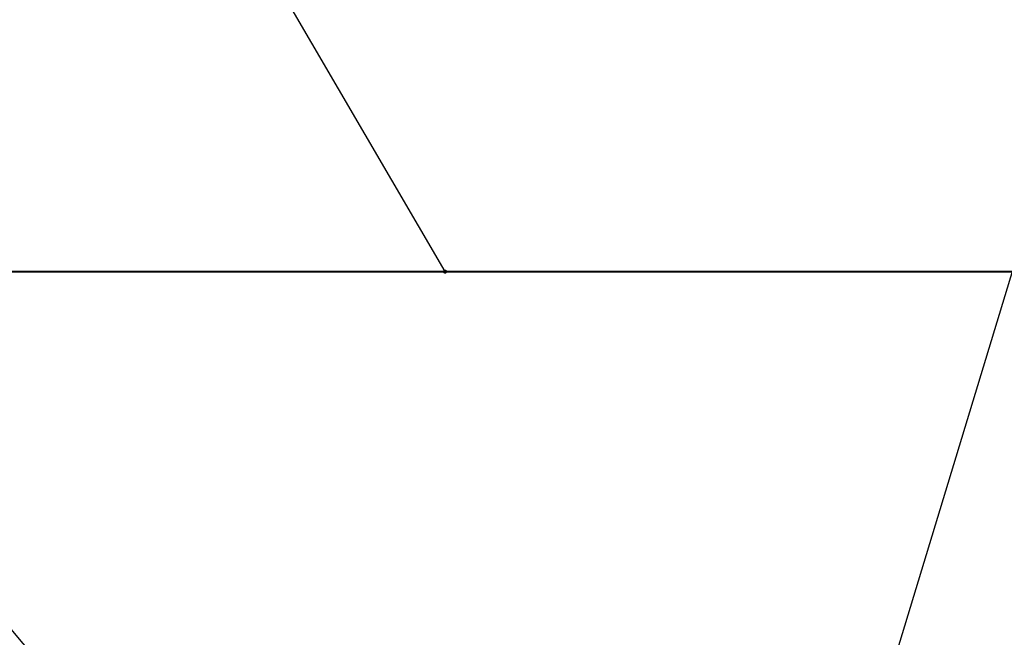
# Model space of a CAD drawing. Extents: x 34439 to 126910, y -74890 to 17912.
# Tile 55 of 144: x 95698 to 95940, y -56597 to -56446. Entities that reach past the tile are written whole.
import ezdxf
from ezdxf.lldxf.tags import DXFTag

# ---------------------------------------------------------------- set-up
doc = ezdxf.new("R2010")
doc.units = 0
doc.header["$MEASUREMENT"] = 0
doc.layers.add('WYMIARY-I-OPISY', color=3, linetype='Continuous', lineweight=9)
doc.styles.get("Standard").update_dxf_attribs({"font": 'ARIALN.TTF'})
tags = doc.linetypes.add('HIDDEN', pattern=[0.375, 0.25, -0.125]).pattern_tags.tags
tags[6:7] = [DXFTag(74, 4), DXFTag(75, 0), DXFTag(340, '0'), DXFTag(46, 1.0), DXFTag(50, 0.0), DXFTag(44, 0.0), DXFTag(45, 0.0)]
tags[4:5] = [DXFTag(74, 4), DXFTag(75, 0), DXFTag(340, '0'), DXFTag(46, 1.0), DXFTag(50, 0.0), DXFTag(44, 0.0), DXFTag(45, 0.0)]
doc.dimstyles.new('zewn', dxfattribs={"dimtxt": 10, "dimasz": 7, "dimexe": 1.25, "dimexo": 10, "dimgap": 3, "dimtad": 1, "dimdec": 0, "dimtxsty": 'Standard', "dimblk": 'ARCHTICK', "dimcen": 10, "dimadec": 0, "dimazin": 0, "dimtfac": 1, "dimtdec": 0, "dimtmove": 0, "dimatfit": 3, "dimfxl": 1, "dimarcsym": 0})

# ---------------------------------------------------------------- blocks, each defined once
blk = doc.blocks.new('_ArchTick')
at = {"color": 0, "linetype": 'ByBlock', "const_width": 0.15}
blk.add_lwpolyline([(-0.5, -0.5), (0.5, 0.5)], dxfattribs=at)

msp = doc.modelspace()

# ---------------------------------------------------------------- linework, layer by layer
at = {"layer": 'WYMIARY-I-OPISY', "linetype": 'HIDDEN', "lineweight": 40, "ltscale": 10}
msp.add_line((95471.72, -56507.5), (96071.72, -56507.5), dxfattribs=at)

# ---------------------------------------------------------------- leaders
at = {"layer": 'WYMIARY-I-OPISY', "annotation_type": 0, "has_hookline": 1}
for points, hookline_direction, text_width in [([(95802.15, -56507.5), (95709.1, -56347.98), (95705.1, -56347.98)], 1, 54.16), ([(95778.36, -56693.65), (95549.16, -56422.2), (95545.16, -56422.2)], 1, 54.43), ([(95883.98, -56697.5), (95967.71, -56421.48), (95971.71, -56421.48)], 0, 53.68)]:
    msp.add_leader(points, dimstyle='zewn', override={"dimasz": 4, "dimtad": 0, "dimldrblk": 'DotSmall'}, dxfattribs=dict(at, hookline_direction=hookline_direction, text_width=text_width))

doc.saveas('drawing.dxf')
